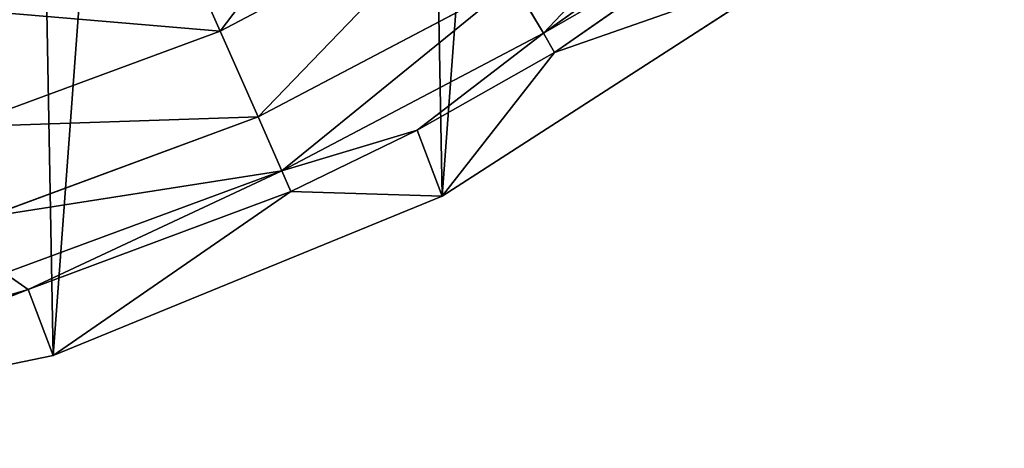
# Model space of a CAD drawing. Extents: x 0 to 230, y 0 to 588.
# Tile 4 of 256: x 118.77 to 124.39, y 102.43 to 104.88. Entities that reach past the tile are written whole.
import ezdxf

# ---------------------------------------------------------------- set-up
doc = ezdxf.new("R2010")
doc.units = 0
doc.header["$LTSCALE"] = 25.4
doc.layers.get('0').update_dxf_attribs({"color": 13, "linetype": 'CONTINUOUS'})

# ---------------------------------------------------------------- blocks, each defined once
blk = doc.blocks.new('VIPER-I-6512-6513_STL_3')
at = {"color": 250}
for p, q in [((-4.5319, 114.5707, 454.6329), (-5.9093, 113.5974, 454.6403)), ((-4.5319, 114.5707, 454.6329), (-5.9093, 113.5974, 454.6403)), ((-6.3578, 114.3435, 456.9101), (-7.7541, 113.6088, 456.9135)), ((-6.3578, 114.3435, 456.9101), (-7.7541, 113.6088, 456.9135)), ((-4.614, 114.3435, 453.4204), (-5.9093, 113.5974, 454.6403)), ((-4.614, 114.3435, 453.4204), (-5.9093, 113.5974, 454.6403)), ((-4.614, 114.3435, 453.4204), (-5.8462, 113.4869, 453.4267)), ((-4.614, 114.3435, 453.4204), (-5.8462, 113.4869, 453.4267)), ((-8.045, 114.2644, 457.9006), (-7.7541, 113.6088, 456.9135)), ((-8.045, 114.2644, 457.9006), (-7.7541, 113.6088, 456.9135)), ((-6.4876, 112.6676, 430.4326), (-4.4717, 113.968, 430.4239)), ((-6.4876, 112.6676, 430.4326), (-4.4717, 113.968, 430.4239)), ((-5.8462, 113.4869, 453.4267), (-4.4717, 113.968, 430.4239)), ((-5.8462, 113.4869, 453.4267), (-4.4717, 113.968, 430.4239)), ((-6.0816, 113.8858, 455.8133), (-7.5376, 113.1197, 455.8168)), ((-6.0816, 113.8858, 455.8133), (-7.5376, 113.1197, 455.8168)), ((-6.0816, 113.8858, 455.8133), (-5.9093, 113.5974, 454.6403)), ((-6.0816, 113.8858, 455.8133), (-5.9093, 113.5974, 454.6403)), ((-7.7541, 113.6088, 456.9135), (-9.2344, 113.0627, 456.9132)), ((-7.7541, 113.6088, 456.9135), (-9.2344, 113.0627, 456.9132)), ((-7.7541, 113.6088, 456.9135), (-7.5376, 113.1197, 455.8168)), ((-7.7541, 113.6088, 456.9135), (-7.5376, 113.1197, 455.8168)), ((-5.9093, 113.5974, 454.6403), (-7.4018, 112.812, 454.6439)), ((-5.9093, 113.5974, 454.6403), (-7.4018, 112.812, 454.6439)), ((-6.63, 113.0431, 453.4291), (-5.9093, 113.5974, 454.6403)), ((-6.63, 113.0431, 453.4291), (-5.9093, 113.5974, 454.6403)), ((-5.8462, 113.4869, 453.4267), (-5.9093, 113.5974, 454.6403)), ((-5.8462, 113.4869, 453.4267), (-5.9093, 113.5974, 454.6403)), ((-5.8462, 113.4869, 453.4267), (-6.63, 113.0431, 453.4291)), ((-5.8462, 113.4869, 453.4267), (-6.63, 113.0431, 453.4291)), ((-5.8462, 113.4869, 453.4267), (-6.4876, 112.6676, 430.4326)), ((-5.8462, 113.4869, 453.4267), (-6.4876, 112.6676, 430.4326)), ((-7.5376, 113.1197, 455.8168), (-9.0811, 112.5502, 455.8165)), ((-7.5376, 113.1197, 455.8168), (-9.0811, 112.5502, 455.8165)), ((-7.5376, 113.1197, 455.8168), (-7.4018, 112.812, 454.6439)), ((-7.5376, 113.1197, 455.8168), (-7.4018, 112.812, 454.6439)), ((-6.63, 113.0431, 453.4291), (-7.4018, 112.812, 454.6439)), ((-6.63, 113.0431, 453.4291), (-7.4018, 112.812, 454.6439)), ((-6.63, 113.0431, 453.4291), (-7.3511, 112.6951, 453.4304)), ((-6.63, 113.0431, 453.4291), (-7.3511, 112.6951, 453.4304)), ((-6.63, 113.0431, 453.4291), (-6.4876, 112.6676, 430.4326)), ((-6.63, 113.0431, 453.4291), (-6.4876, 112.6676, 430.4326)), ((-7.4018, 112.812, 454.6439), (-8.9841, 112.2282, 454.6436)), ((-7.4018, 112.812, 454.6439), (-8.9841, 112.2282, 454.6436)), ((-8.8506, 112.1353, 453.4302), (-7.4018, 112.812, 454.6439)), ((-8.8506, 112.1353, 453.4302), (-7.4018, 112.812, 454.6439)), ((-7.3511, 112.6951, 453.4304), (-7.4018, 112.812, 454.6439)), ((-7.3511, 112.6951, 453.4304), (-7.4018, 112.812, 454.6439)), ((-7.3511, 112.6951, 453.4304), (-8.8506, 112.1353, 453.4302)), ((-7.3511, 112.6951, 453.4304), (-8.8506, 112.1353, 453.4302)), ((-7.3511, 112.6951, 453.4304), (-8.7082, 111.7597, 430.4337)), ((-7.3511, 112.6951, 453.4304), (-8.7082, 111.7597, 430.4337)), ((-8.7082, 111.7597, 430.4337), (-6.4876, 112.6676, 430.4326)), ((-8.7082, 111.7597, 430.4337), (-6.4876, 112.6676, 430.4326)), ((-7.3511, 112.6951, 453.4304), (-6.4876, 112.6676, 430.4326)), ((-7.3511, 112.6951, 453.4304), (-6.4876, 112.6676, 430.4326)), ((-8.8506, 112.1353, 453.4302), (-8.9841, 112.2282, 454.6436)), ((-8.8506, 112.1353, 453.4302), (-8.9841, 112.2282, 454.6436)), ((-8.8506, 112.1353, 453.4302), (-11.0577, 111.2753, 430.4271)), ((-8.8506, 112.1353, 453.4302), (-11.0577, 111.2753, 430.4271)), ((-8.8506, 112.1353, 453.4302), (-8.9464, 112.1064, 453.4301)), ((-8.8506, 112.1353, 453.4302), (-8.9464, 112.1064, 453.4301)), ((-8.8506, 112.1353, 453.4302), (-8.7082, 111.7597, 430.4337)), ((-8.8506, 112.1353, 453.4302), (-8.7082, 111.7597, 430.4337)), ((-11.0577, 111.2753, 430.4271), (-8.7082, 111.7597, 430.4337)), ((-11.0577, 111.2753, 430.4271), (-8.7082, 111.7597, 430.4337))]:
    blk.add_line(p, q, dxfattribs=at)
at = {"color": 7}
mesh = blk.add_polyface(dxfattribs=at)
corners = [(-25.3163, 126.3445, 430.0927), (-25.2281, 121.5684, 430.1713), (-25.4935, 123.9523, 430.1307), (-24.7025, 128.6633, 430.0587), (-24.5291, 119.2739, 430.2131), (-23.673, 130.83, 430.0297), (-23.4204, 117.1469, 430.2547), (-22.2629, 132.7707, 430.0067), (-21.9396, 115.2599, 430.2946), (-20.5202, 134.4193, 429.9906), (-20.1372, 113.6772, 430.3317), (-18.5043, 135.7196, 429.9818), (-18.0746, 112.4525, 430.3644), (-16.2837, 136.6275, 429.9807), (-15.8221, 111.6277, 430.3918), (-13.9342, 137.1119, 429.9874), (-13.4563, 111.2308, 430.413), (-11.5357, 137.1565, 430.0015), (-11.0577, 111.2753, 430.4271), (-9.1698, 136.7596, 430.0226), (-8.7082, 111.7597, 430.4337), (-6.9173, 135.9347, 430.05), (-6.4876, 112.6676, 430.4326), (-4.8547, 134.7101, 430.0828), (-4.4717, 113.968, 430.4239), (-3.0524, 133.1273, 430.1198), (-2.729, 115.6165, 430.4077), (-1.5716, 131.2403, 430.1598), (-1.3189, 117.5572, 430.3848), (-0.4628, 129.1133, 430.2014), (-0.2894, 119.7239, 430.3558), (0.2362, 126.8188, 430.2432), (0.3244, 122.0428, 430.3217), (0.5016, 124.4349, 430.2838)]
mesh.append_faces([[corners[k] for k in face] for face in [(0, 1, 2), (32, 31, 33)]], dxfattribs={"vtx0": -1, "color": 7})
mesh.append_faces([[corners[k] for k in face] for face in [(1, 3, 4), (4, 5, 6), (6, 7, 8), (8, 9, 10), (10, 11, 12), (12, 13, 14), (14, 15, 16), (16, 17, 18), (18, 19, 20), (20, 21, 22), (22, 23, 24), (24, 25, 26), (26, 27, 28), (28, 29, 30), (30, 31, 32)]], dxfattribs={"vtx0": -1, "vtx1": -1, "color": 7})
mesh.append_faces([[corners[k] for k in face] for face in [(1, 0, 3), (4, 3, 5), (6, 5, 7), (8, 7, 9), (10, 9, 11), (12, 11, 13), (14, 13, 15), (16, 15, 17), (18, 17, 19), (20, 19, 21), (22, 21, 23), (24, 23, 25), (26, 25, 27), (28, 27, 29), (30, 29, 31)]], dxfattribs={"vtx0": -1, "vtx2": -1, "color": 7})
mesh = blk.add_polyface(dxfattribs=at)
corners = [(-6.7297, 114.9564, 457.8975), (-7.7541, 113.6088, 456.9135), (-6.3578, 114.3435, 456.9101), (-8.045, 114.2644, 457.9006)]
mesh.append_faces([[corners[k] for k in face] for face in [(0, 1, 2), (1, 0, 3)]], dxfattribs={"vtx0": -1, "color": 7})
mesh = blk.add_polyface(dxfattribs=at)
corners = [(-4.738, 114.8354, 455.8061), (-5.9093, 113.5974, 454.6403), (-4.5319, 114.5707, 454.6329), (-6.0816, 113.8858, 455.8133)]
mesh.append_faces([[corners[k] for k in face] for face in [(0, 1, 2), (1, 0, 3)]], dxfattribs={"vtx0": -1, "color": 7})
mesh = blk.add_polyface(dxfattribs=at)
corners = [(-5.9093, 113.5974, 454.6403), (-4.614, 114.3435, 453.4204), (-4.5319, 114.5707, 454.6329)]
mesh.append_faces([[corners[k] for k in face] for face in [(0, 1, 2)]], dxfattribs={"color": 7})
mesh = blk.add_polyface(dxfattribs=at)
corners = [(-6.3578, 114.3435, 456.9101), (-7.5376, 113.1197, 455.8168), (-6.0816, 113.8858, 455.8133), (-7.7541, 113.6088, 456.9135)]
mesh.append_faces([[corners[k] for k in face] for face in [(0, 1, 2), (1, 0, 3)]], dxfattribs={"vtx0": -1, "color": 7})
mesh = blk.add_polyface(dxfattribs=at)
corners = [(-5.9093, 113.5974, 454.6403), (-5.8462, 113.4869, 453.4267), (-4.614, 114.3435, 453.4204)]
mesh.append_faces([[corners[k] for k in face] for face in [(0, 1, 2)]], dxfattribs={"color": 7})
mesh = blk.add_polyface(dxfattribs=at)
corners = [(-5.8462, 113.4869, 453.4267), (-4.4717, 113.968, 430.4239), (-4.614, 114.3435, 453.4204)]
mesh.append_faces([[corners[k] for k in face] for face in [(0, 1, 2)]], dxfattribs={"color": 7})
mesh = blk.add_polyface(dxfattribs=at)
corners = [(-7.7541, 113.6088, 456.9135), (-9.4394, 113.7499, 457.9004), (-9.2344, 113.0627, 456.9132), (-8.045, 114.2644, 457.9006)]
mesh.append_faces([[corners[k] for k in face] for face in [(0, 1, 2), (1, 0, 3)]], dxfattribs={"vtx0": -1, "color": 7})
mesh = blk.add_polyface(dxfattribs=at)
corners = [(-5.8462, 113.4869, 453.4267), (-6.4876, 112.6676, 430.4326), (-4.4717, 113.968, 430.4239)]
mesh.append_faces([[corners[k] for k in face] for face in [(0, 1, 2)]], dxfattribs={"color": 7})
mesh = blk.add_polyface(dxfattribs=at)
corners = [(-6.0816, 113.8858, 455.8133), (-7.4018, 112.812, 454.6439), (-5.9093, 113.5974, 454.6403), (-7.5376, 113.1197, 455.8168)]
mesh.append_faces([[corners[k] for k in face] for face in [(0, 1, 2), (1, 0, 3)]], dxfattribs={"vtx0": -1, "color": 7})
mesh = blk.add_polyface(dxfattribs=at)
corners = [(-7.5376, 113.1197, 455.8168), (-9.2344, 113.0627, 456.9132), (-9.0811, 112.5502, 455.8165), (-7.7541, 113.6088, 456.9135)]
mesh.append_faces([[corners[k] for k in face] for face in [(0, 1, 2), (1, 0, 3)]], dxfattribs={"vtx0": -1, "color": 7})
mesh = blk.add_polyface(dxfattribs=at)
corners = [(-7.4018, 112.812, 454.6439), (-6.63, 113.0431, 453.4291), (-5.9093, 113.5974, 454.6403)]
mesh.append_faces([[corners[k] for k in face] for face in [(0, 1, 2)]], dxfattribs={"color": 7})
mesh = blk.add_polyface(dxfattribs=at)
corners = [(-5.9093, 113.5974, 454.6403), (-6.63, 113.0431, 453.4291), (-5.8462, 113.4869, 453.4267)]
mesh.append_faces([[corners[k] for k in face] for face in [(0, 1, 2)]], dxfattribs={"color": 7})
mesh = blk.add_polyface(dxfattribs=at)
corners = [(-6.63, 113.0431, 453.4291), (-6.4876, 112.6676, 430.4326), (-5.8462, 113.4869, 453.4267)]
mesh.append_faces([[corners[k] for k in face] for face in [(0, 1, 2)]], dxfattribs={"color": 7})
mesh = blk.add_polyface(dxfattribs=at)
corners = [(-7.4018, 112.812, 454.6439), (-9.0811, 112.5502, 455.8165), (-8.9841, 112.2282, 454.6436), (-7.5376, 113.1197, 455.8168)]
mesh.append_faces([[corners[k] for k in face] for face in [(0, 1, 2), (1, 0, 3)]], dxfattribs={"vtx0": -1, "color": 7})
mesh = blk.add_polyface(dxfattribs=at)
corners = [(-7.4018, 112.812, 454.6439), (-7.3511, 112.6951, 453.4304), (-6.63, 113.0431, 453.4291)]
mesh.append_faces([[corners[k] for k in face] for face in [(0, 1, 2)]], dxfattribs={"color": 7})
mesh = blk.add_polyface(dxfattribs=at)
corners = [(-7.3511, 112.6951, 453.4304), (-6.4876, 112.6676, 430.4326), (-6.63, 113.0431, 453.4291)]
mesh.append_faces([[corners[k] for k in face] for face in [(0, 1, 2)]], dxfattribs={"color": 7})
mesh = blk.add_polyface(dxfattribs=at)
corners = [(-7.4018, 112.812, 454.6439), (-8.9841, 112.2282, 454.6436), (-8.8506, 112.1353, 453.4302)]
mesh.append_faces([[corners[k] for k in face] for face in [(0, 1, 2)]], dxfattribs={"color": 7})
mesh = blk.add_polyface(dxfattribs=at)
corners = [(-7.4018, 112.812, 454.6439), (-8.8506, 112.1353, 453.4302), (-7.3511, 112.6951, 453.4304)]
mesh.append_faces([[corners[k] for k in face] for face in [(0, 1, 2)]], dxfattribs={"color": 7})
mesh = blk.add_polyface(dxfattribs=at)
corners = [(-7.3511, 112.6951, 453.4304), (-8.8506, 112.1353, 453.4302), (-8.7082, 111.7597, 430.4337)]
mesh.append_faces([[corners[k] for k in face] for face in [(0, 1, 2)]], dxfattribs={"color": 7})
mesh = blk.add_polyface(dxfattribs=at)
corners = [(-7.3511, 112.6951, 453.4304), (-8.7082, 111.7597, 430.4337), (-6.4876, 112.6676, 430.4326)]
mesh.append_faces([[corners[k] for k in face] for face in [(0, 1, 2)]], dxfattribs={"color": 7})
mesh = blk.add_polyface(dxfattribs=at)
corners = [(-8.9841, 112.2282, 454.6436), (-8.9464, 112.1064, 453.4301), (-8.8506, 112.1353, 453.4302)]
mesh.append_faces([[corners[k] for k in face] for face in [(0, 1, 2)]], dxfattribs={"color": 7})
mesh = blk.add_polyface(dxfattribs=at)
corners = [(-8.8506, 112.1353, 453.4302), (-11.0577, 111.2753, 430.4271), (-8.7082, 111.7597, 430.4337)]
mesh.append_faces([[corners[k] for k in face] for face in [(0, 1, 2)]], dxfattribs={"color": 7})
mesh = blk.add_polyface(dxfattribs=at)
corners = [(-8.8506, 112.1353, 453.4302), (-8.9464, 112.1064, 453.4301), (-11.0577, 111.2753, 430.4271)]
mesh.append_faces([[corners[k] for k in face] for face in [(0, 1, 2)]], dxfattribs={"color": 7})
blk = doc.blocks.new('GRUPUJ_1')
at = {"color": 0}
blk.add_blockref('VIPER-I-6512-6513_STL_3', (127.6715, -8.7968, -2.1073), dxfattribs=at)

msp = doc.modelspace()

# ---------------------------------------------------------------- block references
at = {"color": 0}
msp.add_blockref('GRUPUJ_1', (0, 0), dxfattribs=at)

doc.saveas('drawing.dxf')
